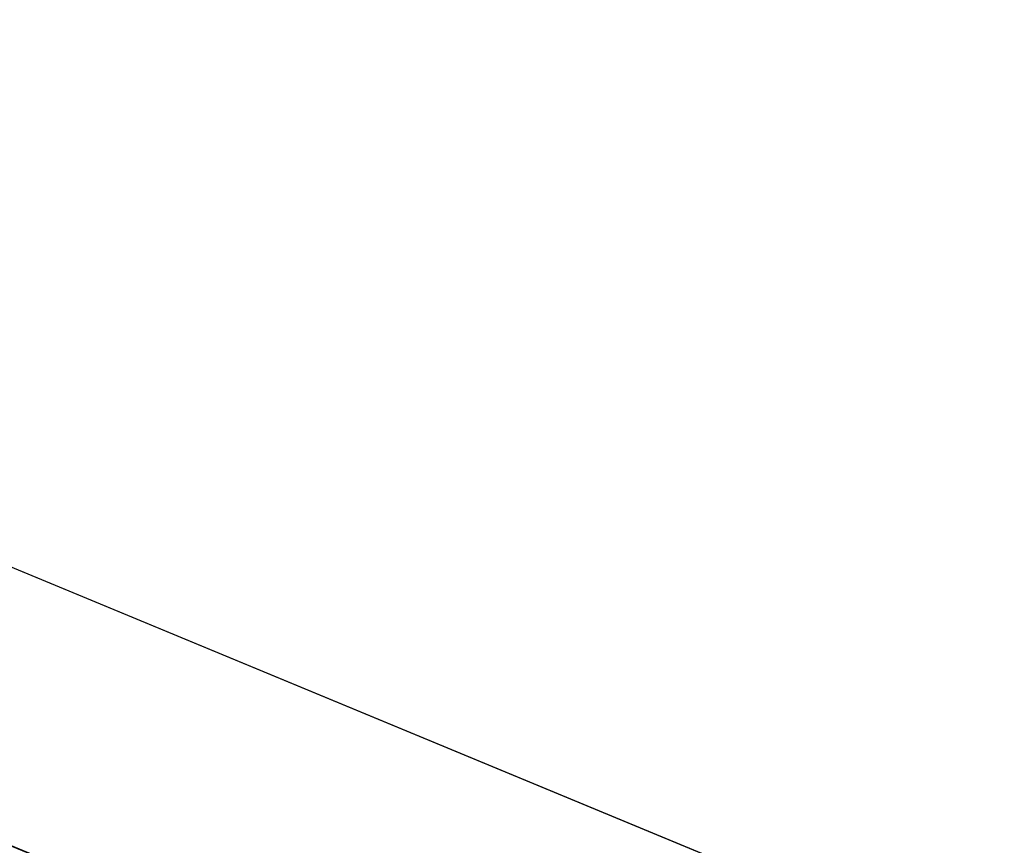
# Model space of a CAD drawing. Header units: millimetres. Extents: x 141.2 to 175.6, y 181.7 to 216.1.
# Tile 57 of 256: x 152.646 to 153.393, y 184.468 to 185.094. Entities that reach past the tile are written whole.
import ezdxf

# ---------------------------------------------------------------- set-up
doc = ezdxf.new("R2010")
doc.units = ezdxf.units.MM
doc.header["$MEASUREMENT"] = 0
doc.layers.add('Default', color=7, linetype='Continuous', true_color=0x000000)

msp = doc.modelspace()

# ---------------------------------------------------------------- meshes
at = {"layer": 'Default', "color": 43}
mesh = msp.add_polyface(dxfattribs=at)
corners = [(153.01134, 183.44481, 10.25982), (151.25597, 184.17191, 10.25982), (153.39308, 184.36642, 10.19006), (151.63771, 185.09354, 10.19006)]
mesh.append_faces([[corners[k] for k in face] for face in [(3, 1, 0, 2)]], dxfattribs={"color": 43})
mesh = msp.add_polyface(dxfattribs=at)
corners = [(153.39308, 184.36642, 10.19006), (152.5154, 184.72998, 10.19006), (151.63771, 185.09354, 10.19006), (153.31834, 184.18597, 7.39689), (152.44066, 184.54953, 7.39689), (151.56297, 184.91309, 7.39689)]
mesh.append_faces([[corners[k] for k in face] for face in [(4, 1, 0, 3), (5, 2, 1, 4)]], dxfattribs={"color": 43})
mesh = msp.add_polyface(dxfattribs=at)
corners = [(153.31834, 184.18597, 7.39689), (151.56297, 184.91309, 7.39689), (153.127, 183.72404, 7.39689), (151.37163, 184.45114, 7.39689)]
mesh.append_faces([[corners[k] for k in face] for face in [(3, 1, 0, 2)]], dxfattribs={"color": 43})
mesh = msp.add_polyface(dxfattribs=at)
corners = [(153.313, 184.1731, 7.19737), (151.55763, 184.90019, 7.19737), (153.04605, 183.52863, -2.77827), (151.29068, 184.25572, -2.77827)]
mesh.append_faces([[corners[k] for k in face] for face in [(3, 1, 0, 2)]], dxfattribs={"color": 43})
mesh = msp.add_polyface(dxfattribs=at)
corners = [(153.12166, 183.71115, 7.19737), (152.24397, 184.07471, 7.19737), (151.36629, 184.43825, 7.19737), (153.313, 184.1731, 7.19737), (152.43532, 184.53664, 7.19737), (151.55763, 184.90019, 7.19737)]
mesh.append_faces([[corners[k] for k in face] for face in [(4, 1, 0, 3), (5, 2, 1, 4)]], dxfattribs={"color": 43})

doc.saveas('drawing.dxf')
